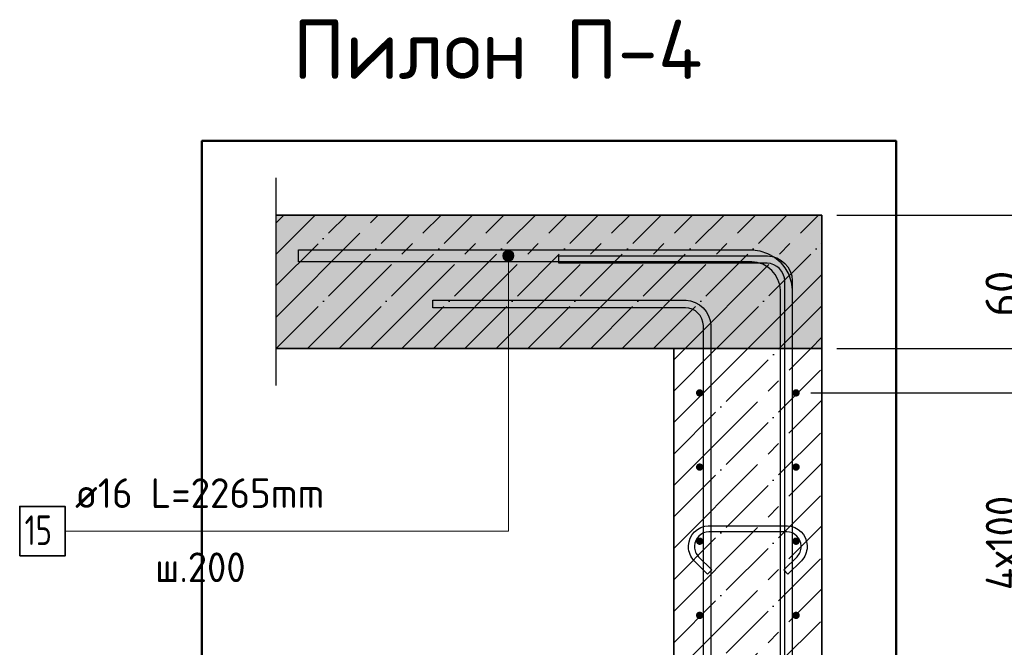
# Model space of a CAD drawing. Header units: millimetres. Extents: x -2995 to 60896, y -2809 to 57831.
# Tile 114 of 169: x 49846 to 51174, y 25459 to 26305. Entities that reach past the tile are written whole.
import ezdxf

# ---------------------------------------------------------------- set-up
doc = ezdxf.new("R2010")
doc.units = ezdxf.units.MM
doc.header["$PDMODE"] = 65
doc.linetypes.add('______11', pattern=[100, 80, -10, 0, -10])
doc.linetypes.add('______5', pattern=[220, 160, -20, 20, -20])
for name, color, linetype, lineweight in [('Standard', 7, 'Continuous', 25), ('Арм.стержн. вертикальными 1', 22, 'Continuous', 35), ('Арм.стержн.горизонт. 1', 180, 'Continuous', 35), ('Размерная линия_ общее', 7, 'Continuous', 13)]:
    doc.layers.add(name, color=color, linetype=linetype, lineweight=lineweight)
doc.layers.add('Арм.стержн. вертикальными 2', color=7, linetype='Continuous', lineweight=35, true_color=0x006e00)
doc.layers.add('Арм.стержн.Стяжки', color=7, linetype='Continuous', lineweight=35, true_color=0x501e0f)
doc.styles.add('ISOCPEUR', font='ISOCPEUR')
doc.dimstyles.new('DIMSTYLE_3', dxfattribs={"dimtxt": 44, "dimasz": 50, "dimexe": 0, "dimexo": 0, "dimgap": 22, "dimtad": 2, "dimdec": 0, "dimrnd": 5, "dimzin": 12, "dimdsep": 46, "dimtxsty": 'ISOCPEUR', "dimblk1": 'ALL_ML_STRICH', "dimblk2": 'ALL_ML_STRICH', "dimsah": 1, "dimcen": 0, "dimclrd": 7, "dimclre": 256, "dimclrt": 7, "dimadec": 0, "dimazin": 0, "dimtfac": 1, "dimtdec": 0, "dimtix": 1, "dimtmove": 2, "dimatfit": 3, "dimfxl": 0, "dimtvp": 1.2, "dimtzin": 0, "dimlwd": 0, "dimlwe": -3, "dimarcsym": 0})
doc.dimstyles.new('DIMSTYLE_5', dxfattribs={"dimtxt": 44, "dimasz": 50, "dimexe": 0, "dimexo": 0, "dimgap": 22, "dimtad": 2, "dimdec": 0, "dimrnd": 5, "dimzin": 12, "dimdsep": 46, "dimtxsty": 'ISOCPEUR', "dimblk1": 'ALL_ML_STRICH', "dimblk2": 'ALL_ML_STRICH', "dimsah": 1, "dimcen": 0, "dimclrd": 7, "dimclre": 256, "dimclrt": 7, "dimadec": 0, "dimazin": 0, "dimtfac": 1, "dimtdec": 0, "dimtix": 1, "dimtmove": 2, "dimatfit": 3, "dimfxl": 0, "dimtzin": 0, "dimlwd": 0, "dimlwe": -3, "dimarcsym": 0})

# ---------------------------------------------------------------- blocks, each defined once
blk = doc.blocks.new('ALL_ML_STRICH')
at = {"color": 0, "linetype": 'ByBlock', "lineweight": -2}
for p, q in [((-0.3, -0.3), (0.3, 0.3)), ((0, -0.5), (0, 0.5)), ((-1, 0), (0.5, 0))]:
    blk.add_line(p, q, dxfattribs=at)
blk = doc.blocks.new('*D137')
at = {"layer": 'DEFPOINTS', "color": 7, "linetype": 'Continuous', "lineweight": 13, "transparency": 33554687}
for p in [(50928.2, 25862), (50976.2, 22742), (51405.5, 22742)]:
    blk.add_point(p, dxfattribs=at)
at = {"layer": 'Размерная линия_ общее', "color": 253, "linetype": 'Continuous', "lineweight": -2, "true_color": 0xa0a0a0, "transparency": 33554687}
for p, q in [((50948.2, 25862), (51405.5, 25862)), ((50996.2, 22742), (51405.5, 22742))]:
    blk.add_line(p, q, dxfattribs=at)
at = {"layer": 'Размерная линия_ общее', "color": 7, "linetype": 'Continuous', "lineweight": -2, "transparency": 33554687}
blk.add_line((51405.5, 22742), (51405.5, 25862), dxfattribs=at)
at = {"layer": 'Размерная линия_ общее', "color": 7, "linetype": 'Continuous', "lineweight": 13, "transparency": 33554687, "xscale": 50, "yscale": 50, "zscale": 50}
for p, rotation in [((51405.5, 25862), 90), ((51405.5, 22742), 270)]:
    blk.add_blockref('ALL_ML_STRICH', p, dxfattribs=dict(at, rotation=rotation))
at = {"layer": 'Размерная линия_ общее', "color": 7, "linetype": 'Continuous', "lineweight": 13, "transparency": 33554687, "insert": (51368.5, 24308.6), "char_height": 44, "width": 176, "attachment_point": 5, "rotation": 90, "style": 'ISOCPEUR'}
blk.add_mtext('\\A1;{3120}', dxfattribs=at)
blk = doc.blocks.new('*D138')
at = {"layer": 'DEFPOINTS', "color": 7, "linetype": 'Continuous', "lineweight": 13, "transparency": 33554687}
for p in [(50928.2, 26042), (50928.2, 25862), (51405.5, 25862)]:
    blk.add_point(p, dxfattribs=at)
at = {"layer": 'Размерная линия_ общее', "color": 253, "linetype": 'Continuous', "lineweight": -2, "true_color": 0xa0a0a0, "transparency": 33554687}
for p, q in [((50948.2, 26042), (51405.5, 26042)), ((50948.2, 25862), (51405.5, 25862))]:
    blk.add_line(p, q, dxfattribs=at)
at = {"layer": 'Размерная линия_ общее', "color": 7, "linetype": 'Continuous', "lineweight": -2, "transparency": 33554687}
blk.add_line((51405.5, 25862), (51405.5, 26042), dxfattribs=at)
at = {"layer": 'Размерная линия_ общее', "color": 7, "linetype": 'Continuous', "lineweight": 13, "transparency": 33554687, "xscale": 50, "yscale": 50, "zscale": 50}
for p, rotation in [((51405.5, 26042), 90), ((51405.5, 25862), 270)]:
    blk.add_blockref('ALL_ML_STRICH', p, dxfattribs=dict(at, rotation=rotation))
at = {"layer": 'Размерная линия_ общее', "color": 7, "linetype": 'Continuous', "lineweight": 13, "transparency": 33554687, "insert": (51368.5, 25958.6), "char_height": 44, "width": 132, "attachment_point": 5, "rotation": 90, "style": 'ISOCPEUR'}
blk.add_mtext('\\A1;{180}', dxfattribs=at)
blk = doc.blocks.new('*D142')
at = {"layer": 'DEFPOINTS', "color": 7, "linetype": 'Continuous', "lineweight": 13, "transparency": 33554687}
for p in [(50893.2, 25802), (50893.2, 25402), (51208.2, 25402)]:
    blk.add_point(p, dxfattribs=at)
at = {"layer": 'Размерная линия_ общее', "color": 253, "linetype": 'Continuous', "lineweight": -2, "true_color": 0xa0a0a0, "transparency": 33554687}
for p, q in [((50913.2, 25802), (51208.2, 25802)), ((50913.2, 25402), (51208.2, 25402))]:
    blk.add_line(p, q, dxfattribs=at)
at = {"layer": 'Размерная линия_ общее', "color": 7, "linetype": 'Continuous', "lineweight": -2, "transparency": 33554687}
blk.add_line((51208.2, 25402), (51208.2, 25802), dxfattribs=at)
at = {"layer": 'Размерная линия_ общее', "color": 7, "linetype": 'Continuous', "lineweight": 13, "transparency": 33554687, "xscale": 50, "yscale": 50, "zscale": 50}
for p, rotation in [((51208.2, 25802), 90), ((51208.2, 25402), 270)]:
    blk.add_blockref('ALL_ML_STRICH', p, dxfattribs=dict(at, rotation=rotation))
at = {"layer": 'Размерная линия_ общее', "color": 7, "linetype": 'Continuous', "lineweight": 13, "transparency": 33554687, "insert": (51149.2, 25536), "char_height": 44, "width": 2.2, "attachment_point": 1, "rotation": 90, "line_spacing_factor": 0.60241, "style": 'ISOCPEUR'}
blk.add_mtext('\\W0.91;4х100', dxfattribs=at)
blk = doc.blocks.new('*D143')
at = {"layer": 'DEFPOINTS', "color": 7, "linetype": 'Continuous', "lineweight": 13, "transparency": 33554687}
for p in [(50928.2, 25862), (50893.2, 25802), (51208.2, 25802)]:
    blk.add_point(p, dxfattribs=at)
at = {"layer": 'Размерная линия_ общее', "color": 253, "linetype": 'Continuous', "lineweight": -2, "true_color": 0xa0a0a0, "transparency": 33554687}
for p, q in [((50948.2, 25862), (51208.2, 25862)), ((50913.2, 25802), (51208.2, 25802))]:
    blk.add_line(p, q, dxfattribs=at)
at = {"layer": 'Размерная линия_ общее', "color": 7, "linetype": 'Continuous', "lineweight": -2, "transparency": 33554687}
blk.add_line((51208.2, 25802), (51208.2, 25862), dxfattribs=at)
at = {"layer": 'Размерная линия_ общее', "color": 7, "linetype": 'Continuous', "lineweight": 13, "transparency": 33554687, "xscale": 50, "yscale": 50, "zscale": 50}
for p, rotation in [((51208.2, 25862), 90), ((51208.2, 25802), 270)]:
    blk.add_blockref('ALL_ML_STRICH', p, dxfattribs=dict(at, rotation=rotation))
at = {"layer": 'Размерная линия_ общее', "color": 7, "linetype": 'Continuous', "lineweight": 13, "transparency": 33554687, "insert": (51170.8, 25935.9), "char_height": 44, "width": 88, "attachment_point": 5, "rotation": 90, "style": 'ISOCPEUR'}
blk.add_mtext('\\A1;{60}', dxfattribs=at)

msp = doc.modelspace()

# ---------------------------------------------------------------- hatches: boundary and pattern name
at = {"linetype": 'Continuous', "lineweight": -3, "transparency": 33554687}
msp.add_hatch(color=9, dxfattribs=at).paths.add_polyline_path([(50928.2, 25862), (50928.2, 26042), (50191.8, 26042), (50191.8, 25862)])
at = {"layer": 'Арм.стержн. вертикальными 2', "linetype": 'Continuous', "lineweight": 13, "transparency": 33554687}
for points in [[(50497.7, 25987), (50512.7, 25987), (50511.6, 25990.8)], [(50497.7, 25987), (50511.6, 25990.8), (50498.7, 25990.8)], [(50498.7, 25983.3), (50512.7, 25987), (50497.7, 25987)], [(50498.7, 25990.8), (50511.6, 25990.8), (50508.9, 25993.5)], [(50498.7, 25990.8), (50508.9, 25993.5), (50501.4, 25993.5)], [(50498.7, 25983.3), (50511.6, 25983.3), (50512.7, 25987)], [(50501.4, 25993.5), (50508.9, 25993.5), (50505.2, 25994.5)], [(50501.4, 25980.6), (50511.6, 25983.3), (50498.7, 25983.3)], [(50501.4, 25980.6), (50508.9, 25980.6), (50511.6, 25983.3)], [(50508.9, 25980.6), (50501.4, 25980.6), (50505.2, 25979.5)]]:
    msp.add_hatch(color=7, dxfattribs=at).paths.add_polyline_path(points)
at = {"layer": 'Арм.стержн.горизонт. 1', "linetype": 'Continuous', "lineweight": 50, "transparency": 33554687}
for points in [[(50768.2, 25802), (50767.9, 25804), (50766.8, 25805.6), (50765.2, 25806.7), (50763.2, 25807), (50761.3, 25806.7), (50759.7, 25805.6), (50758.6, 25804), (50758.2, 25802), (50758.6, 25800.1), (50759.7, 25798.5), (50761.3, 25797.4), (50763.2, 25797), (50765.2, 25797.4), (50766.8, 25798.5), (50767.9, 25800.1)], [(50898.2, 25802), (50897.9, 25804), (50896.8, 25805.6), (50895.2, 25806.7), (50893.2, 25807), (50891.3, 25806.7), (50889.7, 25805.6), (50888.6, 25804), (50888.2, 25802), (50888.6, 25800.1), (50889.7, 25798.5), (50891.3, 25797.4), (50893.2, 25797), (50895.2, 25797.4), (50896.8, 25798.5), (50897.9, 25800.1)], [(50768.2, 25702), (50767.9, 25704), (50766.8, 25705.6), (50765.2, 25706.7), (50763.2, 25707), (50761.3, 25706.7), (50759.7, 25705.6), (50758.6, 25704), (50758.2, 25702), (50758.6, 25700.1), (50759.7, 25698.5), (50761.3, 25697.4), (50763.2, 25697), (50765.2, 25697.4), (50766.8, 25698.5), (50767.9, 25700.1)], [(50898.2, 25702), (50897.9, 25704), (50896.8, 25705.6), (50895.2, 25706.7), (50893.2, 25707), (50891.3, 25706.7), (50889.7, 25705.6), (50888.6, 25704), (50888.2, 25702), (50888.6, 25700.1), (50889.7, 25698.5), (50891.3, 25697.4), (50893.2, 25697), (50895.2, 25697.4), (50896.8, 25698.5), (50897.9, 25700.1)], [(50768.2, 25602), (50767.9, 25604), (50766.8, 25605.6), (50765.2, 25606.7), (50763.2, 25607), (50761.3, 25606.7), (50759.7, 25605.6), (50758.6, 25604), (50758.2, 25602), (50758.6, 25600.1), (50759.7, 25598.5), (50761.3, 25597.4), (50763.2, 25597), (50765.2, 25597.4), (50766.8, 25598.5), (50767.9, 25600.1)], [(50898.2, 25602), (50897.9, 25604), (50896.8, 25605.6), (50895.2, 25606.7), (50893.2, 25607), (50891.3, 25606.7), (50889.7, 25605.6), (50888.6, 25604), (50888.2, 25602), (50888.6, 25600.1), (50889.7, 25598.5), (50891.3, 25597.4), (50893.2, 25597), (50895.2, 25597.4), (50896.8, 25598.5), (50897.9, 25600.1)], [(50768.2, 25502), (50767.9, 25504), (50766.8, 25505.6), (50765.2, 25506.7), (50763.2, 25507), (50761.3, 25506.7), (50759.7, 25505.6), (50758.6, 25504), (50758.2, 25502), (50758.6, 25500.1), (50759.7, 25498.5), (50761.3, 25497.4), (50763.2, 25497), (50765.2, 25497.4), (50766.8, 25498.5), (50767.9, 25500.1)], [(50898.2, 25502), (50897.9, 25504), (50896.8, 25505.6), (50895.2, 25506.7), (50893.2, 25507), (50891.3, 25506.7), (50889.7, 25505.6), (50888.6, 25504), (50888.2, 25502), (50888.6, 25500.1), (50889.7, 25498.5), (50891.3, 25497.4), (50893.2, 25497), (50895.2, 25497.4), (50896.8, 25498.5), (50897.9, 25500.1)]]:
    msp.add_hatch(color=4, dxfattribs=at).paths.add_polyline_path(points)

# ---------------------------------------------------------------- linework, layer by layer
at = {"color": 7, "linetype": 'Continuous', "lineweight": 25, "transparency": 33554687}
msp.add_line((50191.8, 25812), (50191.8, 26092), dxfattribs=at)
at = {"color": 253, "linetype": '______11', "lineweight": -3, "true_color": 0xababab, "transparency": 33554687}
for p, q in [((50191.8, 26031.6), (50202.2, 26042)), ((50191.8, 25946.8), (50287.1, 26042)), ((50191.9, 25862), (50371.9, 26042)), ((50276.8, 25862), (50456.8, 26042)), ((50361.6, 25862), (50541.6, 26042)), ((50446.5, 25862), (50626.5, 26042)), ((50531.3, 25862), (50711.3, 26042)), ((50616.2, 25862), (50796.2, 26042)), ((50701, 25862), (50881, 26042)), ((50785.9, 25862), (50928.2, 26004.4)), ((50870.7, 25862), (50928.2, 25919.6))]:
    msp.add_line(p, q, dxfattribs=at)
at = {"color": 253, "linetype": '______5', "lineweight": -3, "true_color": 0xababab, "transparency": 33554687}
for p, q in [((50191.8, 25989.2), (50244.6, 26042)), ((50191.8, 25904.3), (50329.5, 26042)), ((50234.3, 25862), (50414.3, 26042)), ((50319.2, 25862), (50499.2, 26042)), ((50404, 25862), (50584, 26042)), ((50488.9, 25862), (50668.9, 26042)), ((50573.7, 25862), (50753.7, 26042)), ((50658.6, 25862), (50838.6, 26042)), ((50743.5, 25862), (50923.5, 26042)), ((50828.3, 25862), (50928.2, 25962)), ((50913.2, 25862), (50928.2, 25877.1))]:
    msp.add_line(p, q, dxfattribs=at)
at = {"color": 7, "linetype": 'Continuous', "lineweight": 35, "transparency": 33554687}
for p, q in [((50928.2, 26042), (50191.8, 26042)), ((50928.2, 25862), (50928.2, 26042)), ((50191.8, 25862), (50728.2, 25862))]:
    msp.add_line(p, q, dxfattribs=at)
at = {"color": 7, "linetype": 'Continuous', "lineweight": 13, "transparency": 33554687}
msp.add_line((50728.2, 25862), (50928.2, 25862), dxfattribs=at)
at = {"layer": 'Standard', "color": 7, "linetype": 'Continuous', "lineweight": 50, "transparency": 33554687}
msp.add_lwpolyline([(50091.8, 22642), (51028.2, 22642), (51028.2, 26142), (50091.8, 26142), (50091.8, 22642)], dxfattribs=at)
at = {"layer": 'Арм.стержн. вертикальными 1', "color": 4, "linetype": 'Continuous', "lineweight": 25, "transparency": 33554687}
for points in [[(50878.2, 22742), (50878.2, 25953), (50877.6, 25957.5), (50876.1, 25962.1), (50873.8, 25966.3), (50870.9, 25969.7), (50867.5, 25972.6), (50863.3, 25974.9), (50858.7, 25976.4), (50854.2, 25977), (50573.2, 25977), (50573.2, 25987), (50854.9, 25987), (50861, 25986.2), (50867.3, 25984.1), (50873.2, 25980.8), (50878, 25976.8), (50882, 25972), (50885.3, 25966.1), (50887.4, 25959.8), (50888.2, 25953.7), (50888.2, 22742), (50878.2, 22742)], [(50878.2, 22742), (50878.2, 25953), (50877.6, 25957.5), (50876.1, 25962.1), (50873.8, 25966.3), (50870.9, 25969.7), (50867.5, 25972.6), (50863.3, 25974.9), (50858.7, 25976.4), (50854.2, 25977), (50573.2, 25977), (50573.2, 25987), (50854.9, 25987), (50861, 25986.2), (50867.3, 25984.1), (50873.2, 25980.8), (50878, 25976.8), (50882, 25972), (50885.3, 25966.1), (50887.4, 25959.8), (50888.2, 25953.7), (50888.2, 22742), (50878.2, 22742)], [(50878.2, 22742), (50878.2, 25953), (50877.6, 25957.5), (50876.1, 25962.1), (50873.8, 25966.3), (50870.9, 25969.7), (50867.5, 25972.6), (50863.3, 25974.9), (50858.7, 25976.4), (50854.2, 25977), (50573.2, 25977), (50573.2, 25987), (50854.9, 25987), (50861, 25986.2), (50867.3, 25984.1), (50873.2, 25980.8), (50878, 25976.8), (50882, 25972), (50885.3, 25966.1), (50887.4, 25959.8), (50888.2, 25953.7), (50888.2, 22742), (50878.2, 22742)], [(50768.2, 22742), (50768.2, 25893), (50767.6, 25897.5), (50766.1, 25902.1), (50763.8, 25906.3), (50760.9, 25909.7), (50757.5, 25912.6), (50753.3, 25914.9), (50748.7, 25916.4), (50744.2, 25917), (50403.2, 25917), (50403.2, 25927), (50744.9, 25927), (50751, 25926.2), (50757.3, 25924.1), (50763.2, 25920.8), (50768, 25916.8), (50772, 25912), (50775.3, 25906.1), (50777.4, 25899.8), (50778.2, 25893.7), (50778.2, 22742), (50768.2, 22742)], [(50768.2, 22742), (50768.2, 25893), (50767.6, 25897.5), (50766.1, 25902.1), (50763.8, 25906.3), (50760.9, 25909.7), (50757.5, 25912.6), (50753.3, 25914.9), (50748.7, 25916.4), (50744.2, 25917), (50403.2, 25917), (50403.2, 25927), (50744.9, 25927), (50751, 25926.2), (50757.3, 25924.1), (50763.2, 25920.8), (50768, 25916.8), (50772, 25912), (50775.3, 25906.1), (50777.4, 25899.8), (50778.2, 25893.7), (50778.2, 22742), (50768.2, 22742)], [(50768.2, 22742), (50768.2, 25893), (50767.6, 25897.5), (50766.1, 25902.1), (50763.8, 25906.3), (50760.9, 25909.7), (50757.5, 25912.6), (50753.3, 25914.9), (50748.7, 25916.4), (50744.2, 25917), (50403.2, 25917), (50403.2, 25927), (50744.9, 25927), (50751, 25926.2), (50757.3, 25924.1), (50763.2, 25920.8), (50768, 25916.8), (50772, 25912), (50775.3, 25906.1), (50777.4, 25899.8), (50778.2, 25893.7), (50778.2, 22742), (50768.2, 22742)]]:
    msp.add_lwpolyline(points, dxfattribs=at)
at = {"layer": 'Арм.стержн. вертикальными 2', "color": 7, "linetype": 'Continuous', "lineweight": 13, "transparency": 33554687}
for p, q in [((50497.7, 25987), (50497.7, 25987)), ((50505.2, 25994.5), (50505.2, 25994.5)), ((50505.2, 25615.6), (50505.2, 25987)), ((50512.7, 25987), (50512.7, 25987)), ((50505.2, 25979.5), (50505.2, 25979.5)), ((49907.2, 25615.6), (50505.2, 25615.6))]:
    msp.add_line(p, q, dxfattribs=at)
at = {"layer": 'Арм.стержн. вертикальными 2', "color": 7, "linetype": 'Continuous', "lineweight": 25, "transparency": 33554687}
msp.add_lwpolyline([(50222.2, 25995), (50834.9, 25995), (50844.6, 25993.7), (50854.8, 25990.3), (50864.2, 25985.1), (50871.9, 25978.7), (50878.3, 25971), (50883.5, 25961.6), (50886.9, 25951.4), (50888.2, 25941.7), (50888.2, 24365), (50872.2, 24365), (50872.2, 25940.6), (50871.2, 25947.8), (50868.8, 25955.1), (50865.1, 25961.8), (50860.5, 25967.3), (50855, 25971.9), (50848.3, 25975.6), (50841, 25978), (50833.8, 25979), (50222.2, 25979), (50222.2, 25995)], dxfattribs=at)
msp.add_lwpolyline([(50222.2, 25995), (50834.9, 25995), (50844.6, 25993.7), (50854.8, 25990.3), (50864.2, 25985.1), (50871.9, 25978.7), (50878.3, 25971), (50883.5, 25961.6), (50886.9, 25951.4), (50888.2, 25941.7), (50888.2, 24365), (50872.2, 24365), (50872.2, 25940.6), (50871.2, 25947.8), (50868.8, 25955.1), (50865.1, 25961.8), (50860.5, 25967.3), (50855, 25971.9), (50848.3, 25975.6), (50841, 25978), (50833.8, 25979), (50222.2, 25979), (50222.2, 25995)], dxfattribs=at)
msp.add_lwpolyline([(50222.2, 25995), (50834.9, 25995), (50844.6, 25993.7), (50854.8, 25990.3), (50864.2, 25985.1), (50871.9, 25978.7), (50878.3, 25971), (50883.5, 25961.6), (50886.9, 25951.4), (50888.2, 25941.7), (50888.2, 24365), (50872.2, 24365), (50872.2, 25940.6), (50871.2, 25947.8), (50868.8, 25955.1), (50865.1, 25961.8), (50860.5, 25967.3), (50855, 25971.9), (50848.3, 25975.6), (50841, 25978), (50833.8, 25979), (50222.2, 25979), (50222.2, 25995)], dxfattribs=at)
at = {"layer": 'Арм.стержн. вертикальными 2', "color": 7, "linetype": 'Continuous', "lineweight": 35, "transparency": 33554687}
msp.add_lwpolyline([(49845.9, 25582.3), (49907.2, 25582.3), (49907.2, 25648.9), (49845.9, 25648.9), (49845.9, 25582.3)], dxfattribs=at)
at = {"layer": 'Арм.стержн. вертикальными 2', "color": 7, "linetype": 'Continuous', "lineweight": 13, "transparency": 33554687}
msp.add_circle((50505.2, 25987), 7.5, dxfattribs=at)
at = {"layer": 'Арм.стержн.горизонт. 1', "color": 52, "linetype": 'Continuous', "lineweight": 25, "transparency": 33554687}
for p, q in [((50728.2, 25862), (50728.2, 25862)), ((50928.2, 25862), (50928.2, 25862))]:
    msp.add_line(p, q, dxfattribs=at)
at = {"layer": 'Арм.стержн.Стяжки', "color": 40, "linetype": 'Continuous', "lineweight": 25, "transparency": 33554687}
msp.add_lwpolyline([(50774, 25557.5), (50756, 25575.6), (50754.3, 25577.5), (50752.8, 25579.6), (50751.5, 25581.9), (50750.4, 25584.2), (50749.5, 25586.6), (50748.8, 25589.1), (50748.4, 25591.7), (50748.2, 25594.2), (50748.2, 25596.2), (50748.9, 25601.1), (50750.6, 25606.2), (50753.2, 25610.9), (50756.4, 25614.7), (50760.3, 25617.9), (50765, 25620.6), (50770, 25622.2), (50774.9, 25622.9), (50881.6, 25622.9), (50886.4, 25622.2), (50891.5, 25620.6), (50896.2, 25617.9), (50900.1, 25614.7), (50903.3, 25610.9), (50905.9, 25606.2), (50907.6, 25601.1), (50908.2, 25596.2), (50908.2, 25594.2), (50908.1, 25591.7), (50907.6, 25589.1), (50907, 25586.6), (50906.1, 25584.2), (50905, 25581.9), (50903.7, 25579.6), (50902.2, 25577.5), (50900.5, 25575.6), (50882.4, 25557.5), (50876.8, 25563.2), (50894.7, 25581), (50895.9, 25582.5), (50897, 25584), (50897.9, 25585.6), (50898.7, 25587.3), (50899.3, 25589), (50899.8, 25590.8), (50900.1, 25592.6), (50900.2, 25594.5), (50900.2, 25595.7), (50899.7, 25599.3), (50898.5, 25603), (50896.7, 25606.3), (50894.4, 25609), (50891.6, 25611.3), (50888.3, 25613.2), (50884.6, 25614.4), (50881, 25614.9), (50775.5, 25614.9), (50771.9, 25614.4), (50768.2, 25613.2), (50764.8, 25611.3), (50762.1, 25609), (50759.8, 25606.3), (50758, 25603), (50756.7, 25599.3), (50756.2, 25595.7), (50756.2, 25594.5), (50756.4, 25592.6), (50756.7, 25590.8), (50757.1, 25589), (50757.8, 25587.3), (50758.5, 25585.6), (50759.5, 25584), (50760.6, 25582.5), (50761.8, 25581), (50779.7, 25563.2), (50774, 25557.5)], dxfattribs=at)
at = {"layer": 'Размерная линия_ общее', "color": 253, "linetype": '______11', "lineweight": -3, "true_color": 0xababab, "transparency": 33554687}
for p, q in [((50728.2, 25719.6), (50870.7, 25862)), ((50728.2, 25804.4), (50785.9, 25862)), ((50728.2, 25634.7), (50928.2, 25834.7)), ((50728.2, 25549.8), (50928.2, 25749.8)), ((50728.2, 25465), (50928.2, 25665)), ((50728.2, 25380.1), (50928.2, 25580.1)), ((50728.2, 25295.3), (50928.2, 25495.3))]:
    msp.add_line(p, q, dxfattribs=at)
at = {"layer": 'Размерная линия_ общее', "color": 253, "linetype": '______5', "lineweight": -3, "true_color": 0xababab, "transparency": 33554687}
for p, q in [((50728.2, 25677.1), (50913.2, 25862)), ((50728.2, 25762), (50828.3, 25862)), ((50728.2, 25846.8), (50743.5, 25862)), ((50728.2, 25592.3), (50928.2, 25792.3)), ((50728.2, 25507.4), (50928.2, 25707.4)), ((50728.2, 25422.6), (50928.2, 25622.6)), ((50728.2, 25337.7), (50928.2, 25537.7))]:
    msp.add_line(p, q, dxfattribs=at)
at = {"layer": 'Размерная линия_ общее', "color": 7, "linetype": 'Continuous', "lineweight": 35, "transparency": 33554687}
for p, q in [((50928.2, 25862), (50728.2, 25862)), ((50728.2, 25862), (50728.2, 22742)), ((50928.2, 22742), (50928.2, 25862))]:
    msp.add_line(p, q, dxfattribs=at)

# ---------------------------------------------------------------- texts
at = {"layer": 'Арм.стержн. вертикальными 2', "color": 7, "linetype": 'Continuous', "lineweight": 25, "transparency": 33554687, "char_height": 40, "attachment_point": 7, "style": 'ISOCPEUR'}
for s, insert, width in [('\\W0.96;ø16 L=2265mm ', (49920.5, 25646.9), 391.004), ('\\W0.75;15', (49852.5, 25596.9), 62.971), ('\\W0.95;ш.200 ', (50028.5, 25546.9), 174.933)]:
    msp.add_mtext(s, dxfattribs=dict(at, insert=insert, width=width))
at = {"layer": 'Арм.стержн.горизонт. 1', "color": 7, "linetype": 'Continuous', "lineweight": 13, "transparency": 33554687, "insert": (50214.1, 26265.5), "char_height": 80, "width": 558.806, "attachment_point": 4, "style": 'ISOCPEUR'}
msp.add_mtext('\\A1;{\\fISOCPEUR|i0|b0;\\H80.000000;\\W1.000000;\\C7;Пилон П-4}\\P', dxfattribs=at)

# ---------------------------------------------------------------- dimensions: what is measured, and where the dimension line sits
at = {"layer": 'Размерная линия_ общее', "color": 7, "linetype": 'Continuous', "lineweight": 13, "transparency": 33554687}
for base, p1, p2, dimstyle, picture, middle in [((51405.5, 26042), (50948.2, 25862), (50948.2, 26042), 'DIMSTYLE_5', '*D138', (51368.5, 25958.6)), ((51208.2, 25862), (50913.2, 25802), (50948.2, 25862), 'DIMSTYLE_3', '*D143', (51170.8, 25935.9)), ((51405.5, 25862), (50996.2, 22742), (50948.2, 25862), 'DIMSTYLE_5', '*D137', (51368.5, 24308.6))]:
    dim = msp.add_linear_dim(base=base, p1=p1, p2=p2, angle=90, dimstyle=dimstyle, override={"dimpost": '<>', "dimclrd": 7, "dimclre": 253, "dimclrt": 7, "dimlwd": 0, "dimlwe": 65533}, dxfattribs=at)
    dim.commit()
    dim.dimension.update_dxf_attribs({"geometry": picture, "text_midpoint": middle, "dimtype": 160})
dim = msp.add_linear_dim(base=(51208.2, 25802), p1=(50913.2, 25402), p2=(50913.2, 25802), angle=90, text='\\W0.91;4х100', dimstyle='DIMSTYLE_5', override={"dimpost": '<>', "dimclrd": 7, "dimclre": 253, "dimclrt": 7, "dimlwd": 0, "dimlwe": 65533}, dxfattribs=at)
dim.commit()
dim.dimension.update_dxf_attribs({"geometry": '*D142', "text_midpoint": (51186.2, 25602), "dimtype": 160})

doc.saveas('drawing.dxf')
